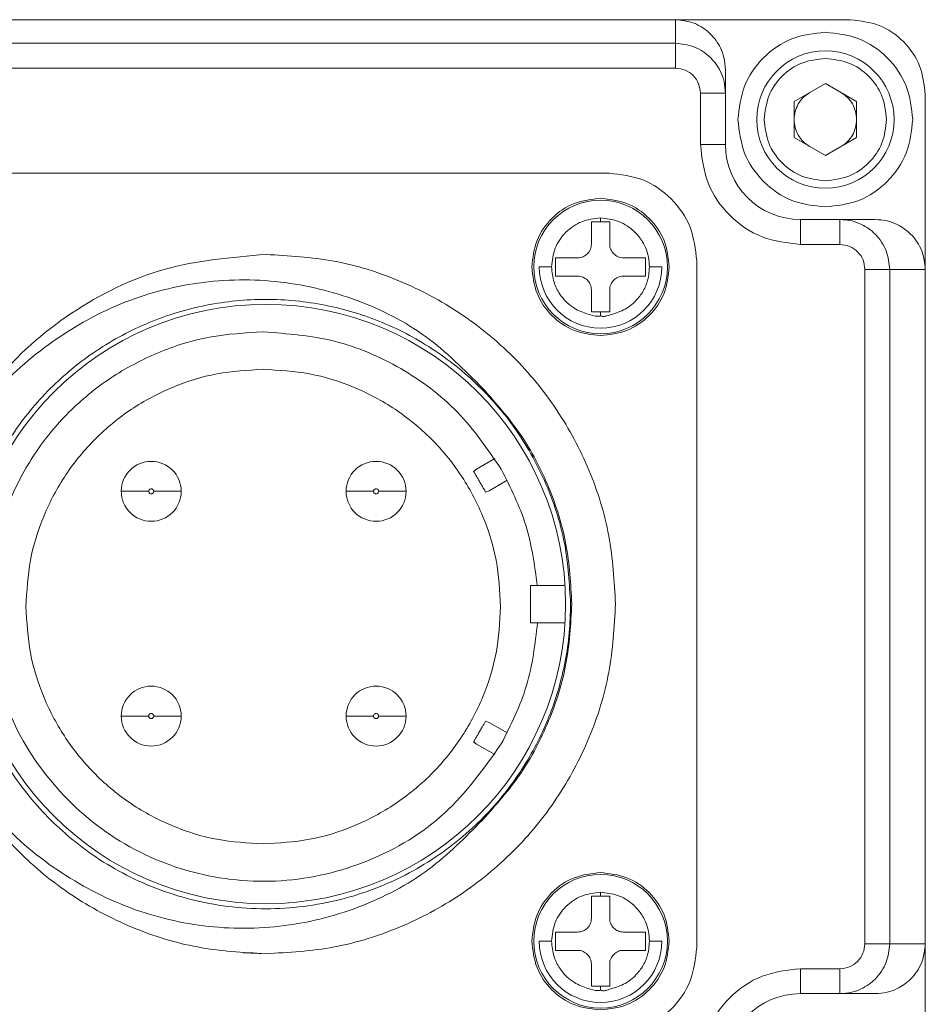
# Model space of a CAD drawing. Header units: millimetres. Extents: x 51337 to 61814, y -21781 to -12277.
# Tile 83 of 256: x 52786 to 52822, y -14623 to -14584. Entities that reach past the tile are written whole.
import ezdxf

# ---------------------------------------------------------------- set-up
doc = ezdxf.new("R2010")
doc.units = ezdxf.units.MM
doc.header["$LTSCALE"] = 0.3175
doc.layers.add('1轮廓实线层', color=7, linetype='Continuous', lineweight=18)
doc.layers.add('粗实线', color=7, linetype='Continuous', lineweight=18)

msp = doc.modelspace()

# ---------------------------------------------------------------- linework, layer by layer
at = {"layer": '1轮廓实线层', "ltscale": 30}
for centre, radius, start, end in [((52816.78392, -14588.70784), 3, 180, 270), ((52808.78392, -14593.60784), 2.45273, 180, 0), ((52790.79892, -14602.59284), 1.2, 360, 180), ((52799.79892, -14602.59284), 1.2, 0, 180), ((52790.79892, -14602.59284), 1.2, 180, 0), ((52799.79892, -14602.59284), 1.2, 180, 0), ((52790.79892, -14611.59284), 1.2, 0, 180), ((52799.79892, -14611.59284), 1.2, 0, 180), ((52790.79892, -14611.59284), 1.2, 180, 0), ((52799.79892, -14611.59284), 1.2, 180, 0), ((52808.78392, -14620.60784), 2.45273, 180, 0), ((52816.78392, -14625.70784), 3, 90, 180)]:
    msp.add_arc(centre, radius, start, end, dxfattribs=at)
at = {"layer": '粗实线', "ltscale": 30}
for p, q in [((52811.78392, -14583.70784), (52776.78392, -14583.70784)), ((52811.78392, -14584.65401), (52811.78392, -14583.70784)), ((52818.78392, -14583.70784), (52811.78392, -14583.70784)), ((52776.78392, -14584.65401), (52811.78392, -14584.65401)), ((52811.78392, -14585.65227), (52811.78392, -14584.65401)), ((52776.78392, -14585.65227), (52811.78392, -14585.65227)), ((52813.78392, -14585.71116), (52813.78392, -14586.65398)), ((52816.53391, -14586.9861), (52817.78392, -14586.26441)), ((52817.78392, -14586.26441), (52819.03392, -14586.9861)), ((52813.78392, -14586.65398), (52812.78392, -14586.65398)), ((52812.78392, -14586.65398), (52812.78392, -14588.70784)), ((52813.78392, -14586.65398), (52813.78392, -14588.70784)), ((52821.78392, -14593.70783), (52821.78392, -14586.70786)), ((52816.53391, -14588.42949), (52816.53391, -14586.9861)), ((52819.03392, -14586.9861), (52819.03392, -14588.42949)), ((52817.78392, -14589.15118), (52816.53391, -14588.42949)), ((52819.03392, -14588.42949), (52817.78392, -14589.15118)), ((52812.78392, -14588.70784), (52813.78392, -14588.70784)), ((52781.63392, -14589.85785), (52809.13392, -14589.85785)), ((52808.78392, -14591.64826), (52808.78392, -14591.80788)), ((52808.78392, -14591.80788), (52808.41725, -14591.80788)), ((52808.41725, -14591.80788), (52808.41725, -14592.69122)), ((52809.15058, -14591.80788), (52808.78392, -14591.80788)), ((52809.15058, -14592.69122), (52809.15058, -14591.80788)), ((52816.78392, -14591.70786), (52816.78392, -14592.70779)), ((52816.78392, -14591.70786), (52818.3623, -14591.70786)), ((52818.3623, -14592.70779), (52818.3623, -14591.70786)), ((52818.3623, -14591.70786), (52819.77658, -14591.70786)), ((52816.78392, -14592.70779), (52818.3623, -14592.70779)), ((52807.86725, -14593.24113), (52806.98392, -14593.24113)), ((52806.98392, -14593.24113), (52806.98392, -14593.97451)), ((52810.58392, -14593.24113), (52809.70058, -14593.24113)), ((52810.58392, -14593.97451), (52810.58392, -14593.24113)), ((52812.63392, -14593.35784), (52812.63392, -14620.85787)), ((52806.98392, -14593.97451), (52807.86725, -14593.97451)), ((52809.70058, -14593.97451), (52810.58392, -14593.97451)), ((52820.36231, -14593.70783), (52819.36596, -14593.70783)), ((52819.36596, -14593.70783), (52819.36596, -14620.70778)), ((52820.36231, -14593.70783), (52820.36231, -14620.70778)), ((52821.78392, -14593.70783), (52820.36231, -14593.70783)), ((52821.78392, -14620.70778), (52821.78392, -14593.70783)), ((52808.41725, -14594.52454), (52808.41725, -14595.40788)), ((52809.15058, -14595.40788), (52809.15058, -14594.52454)), ((52808.41725, -14595.40788), (52808.78392, -14595.40788)), ((52808.78392, -14595.40788), (52808.78392, -14595.5675)), ((52808.78392, -14595.40788), (52809.15058, -14595.40788)), ((52804.55035, -14601.28048), (52803.82207, -14601.70094)), ((52803.70547, -14601.7944), (52803.82207, -14601.70094)), ((52804.32207, -14602.56699), (52805.05035, -14602.14654)), ((52804.32207, -14602.56699), (52804.18287, -14602.62123)), ((52805.98391, -14606.35785), (52805.98391, -14607.85786)), ((52804.18287, -14611.79439), (52804.32207, -14611.84863)), ((52804.32207, -14611.84863), (52805.05035, -14612.2692)), ((52803.82207, -14612.71468), (52803.70547, -14612.62122)), ((52803.82207, -14612.71468), (52804.55035, -14613.13513)), ((52808.78392, -14618.80783), (52808.41725, -14618.80783)), ((52808.41725, -14618.80783), (52808.41725, -14619.69117)), ((52808.78392, -14618.64821), (52808.78392, -14618.80783)), ((52809.15058, -14618.80783), (52808.78392, -14618.80783)), ((52809.15058, -14619.69117), (52809.15058, -14618.80783)), ((52807.86725, -14620.2412), (52806.98392, -14620.2412)), ((52806.98392, -14620.2412), (52806.98392, -14620.97446)), ((52810.58392, -14620.2412), (52809.70058, -14620.2412)), ((52810.58392, -14620.97446), (52810.58392, -14620.2412)), ((52820.36231, -14620.70778), (52821.78392, -14620.70778)), ((52821.78392, -14627.70787), (52821.78392, -14620.70778)), ((52795.38391, -14621.10785), (52794.48867, -14621.07924)), ((52806.98392, -14620.97446), (52807.86725, -14620.97446)), ((52809.70058, -14620.97446), (52810.58392, -14620.97446)), ((52808.41725, -14621.52449), (52808.41725, -14622.40783)), ((52809.15058, -14622.40783), (52809.15058, -14621.52449)), ((52818.3623, -14621.70783), (52816.78392, -14621.70783)), ((52816.78392, -14621.70783), (52816.78392, -14622.70788)), ((52818.3623, -14621.70783), (52818.3623, -14622.70788)), ((52808.41725, -14622.40783), (52808.78392, -14622.40783)), ((52808.78392, -14622.40783), (52808.78392, -14622.56745)), ((52808.78392, -14622.40783), (52809.15058, -14622.40783)), ((52818.3623, -14622.70788), (52816.78392, -14622.70788)), ((52818.3623, -14622.70788), (52819.77658, -14622.70788))]:
    msp.add_line(p, q, dxfattribs=at)
for centre, radius in [((52817.78392, -14587.70784), 2.75), ((52808.78392, -14593.60784), 2.67588), ((52795.38392, -14607.10784), 12), ((52808.78392, -14620.60784), 2.67588)]:
    msp.add_circle(centre, radius, dxfattribs=at)
for points, knots in [([(52813.78392, -14585.71116), (52813.77252, -14585.54857), (52813.75118, -14585.24432), (52813.5652, -14584.75007), (52813.27313, -14584.33661), (52812.89199, -14584.02845), (52812.42726, -14583.77712), (52812.03885, -14583.7353), (52811.78392, -14583.70784)], [0, 0, 0, 0, 36770.73599174, 68811.28474958, 118537.96522493, 149413.98061153, 179468.35152494, 236871.50436435, 236871.50436435, 236871.50436435, 236871.50436435]), ([(52818.78392, -14583.70784), (52819.17703, -14583.75296), (52819.96324, -14583.84319), (52820.95488, -14584.53688), (52821.64865, -14585.5285), (52821.73883, -14586.31473), (52821.78392, -14586.70786)], [0, 0, 0, 0, 41254.44770702, 82507.8800883, 123760.58601689, 165016.55472172, 165016.55472172, 165016.55472172, 165016.55472172]), ([(52814.28392, -14587.70779), (52814.33653, -14587.24919), (52814.44176, -14586.33196), (52815.25114, -14585.17509), (52816.40801, -14584.36564), (52817.32528, -14584.26042), (52817.78392, -14584.20781)], [0, 0, 0, 0, 41240.39468516, 82482.68391479, 123726.40992909, 164969.07732904, 164969.07732904, 164969.07732904, 164969.07732904]), ([(52817.78392, -14584.20781), (52818.24255, -14584.26042), (52819.15983, -14584.36564), (52820.31669, -14585.17509), (52821.12608, -14586.33196), (52821.2313, -14587.24919), (52821.28392, -14587.70779)], [0, 0, 0, 0, 41252.27362138, 82505.6061037, 123757.50146668, 165007.50184392, 165007.50184392, 165007.50184392, 165007.50184392]), ([(52811.78392, -14584.65401), (52812.03693, -14584.68099), (52812.42386, -14584.72225), (52812.88923, -14584.9721), (52813.27402, -14585.28194), (52813.56743, -14585.69803), (52813.75178, -14586.19201), (52813.77275, -14586.49344), (52813.78392, -14586.65398)], [0, 0, 0, 0, 57009.55638028, 87182.83959608, 118383.09874891, 168617.68153657, 200514.77334941, 236862.80190156, 236862.80190156, 236862.80190156, 236862.80190156]), ([(52815.33392, -14587.70779), (52815.37074, -14587.38675), (52815.44438, -14586.74468), (52816.01098, -14585.93488), (52816.82081, -14585.36837), (52817.46288, -14585.29466), (52817.78392, -14585.2578)], [0, 0, 0, 0, 41245.45917952, 82488.14040004, 123733.00362906, 164978.71205058, 164978.71205058, 164978.71205058, 164978.71205058]), ([(52817.78392, -14585.2578), (52818.10496, -14585.29466), (52818.74703, -14585.36837), (52819.55686, -14585.93488), (52820.12345, -14586.74468), (52820.19709, -14587.38675), (52820.23392, -14587.70779)], [0, 0, 0, 0, 41252.43313518, 82504.02094005, 123753.42638067, 165005.6102332, 165005.6102332, 165005.6102332, 165005.6102332]), ([(52811.78392, -14585.65227), (52811.91585, -14585.66757), (52812.17925, -14585.69812), (52812.50992, -14585.93153), (52812.73942, -14586.26254), (52812.76911, -14586.52371), (52812.78392, -14586.65398)], [0, 0, 0, 0, 41484.5377072, 82817.65706333, 123980.11561291, 164949.1942551, 164949.1942551, 164949.1942551, 164949.1942551]), ([(52817.15892, -14586.62525), (52817.06852, -14586.687), (52816.88775, -14586.81049), (52816.69046, -14587.07649), (52816.55867, -14587.38033), (52816.54217, -14587.59864), (52816.53391, -14587.70779)], [0, 0, 0, 0, 41253.29306161, 82492.63393431, 123740.5523027, 164989.31151974, 164989.31151974, 164989.31151974, 164989.31151974]), ([(52819.03392, -14587.70779), (52819.02567, -14587.59864), (52819.00917, -14587.38033), (52818.87738, -14587.07649), (52818.68008, -14586.81049), (52818.49932, -14586.687), (52818.40892, -14586.62525)], [0, 0, 0, 0, 41253.69627371, 82506.61306646, 123751.23807523, 165009.15663638, 165009.15663638, 165009.15663638, 165009.15663638]), ([(52817.78392, -14591.2079), (52817.32528, -14591.15529), (52816.40801, -14591.05006), (52815.25114, -14590.24061), (52814.44173, -14589.08371), (52814.33652, -14588.16644), (52814.28392, -14587.70779)], [0, 0, 0, 0, 41242.06579224, 82485.1901834, 123726.87781084, 164970.20185996, 164970.20185996, 164970.20185996, 164970.20185996]), ([(52817.78392, -14590.15778), (52817.46288, -14590.12097), (52816.8208, -14590.04736), (52816.01094, -14589.4808), (52815.44441, -14588.67093), (52815.37075, -14588.02883), (52815.33392, -14587.70779)], [0, 0, 0, 0, 41244.08371524, 82488.32570693, 123734.6622376, 164979.5001708, 164979.5001708, 164979.5001708, 164979.5001708]), ([(52816.53391, -14587.70779), (52816.54216, -14587.81695), (52816.55866, -14588.03526), (52816.6905, -14588.3391), (52816.88767, -14588.60521), (52817.06851, -14588.72863), (52817.15892, -14588.79033)], [0, 0, 0, 0, 41247.57380757, 82494.30679066, 123744.41647924, 164987.35078945, 164987.35078945, 164987.35078945, 164987.35078945]), ([(52820.23392, -14587.70779), (52820.19709, -14588.02883), (52820.12342, -14588.67093), (52819.5569, -14589.4808), (52818.74704, -14590.04736), (52818.10496, -14590.12097), (52817.78392, -14590.15778)], [0, 0, 0, 0, 41251.56324792, 82504.62533766, 123755.59254688, 165006.40145385, 165006.40145385, 165006.40145385, 165006.40145385]), ([(52821.28392, -14587.70779), (52821.23131, -14588.16644), (52821.1261, -14589.08371), (52820.31669, -14590.24061), (52819.15983, -14591.05006), (52818.24255, -14591.15529), (52817.78392, -14591.2079)], [0, 0, 0, 0, 41252.93205761, 82504.22731232, 123756.95966545, 165008.63317306, 165008.63317306, 165008.63317306, 165008.63317306]), ([(52818.40892, -14588.79033), (52818.49932, -14588.72863), (52818.68016, -14588.60521), (52818.87734, -14588.3391), (52819.00917, -14588.03526), (52819.02567, -14587.81695), (52819.03392, -14587.70779)], [0, 0, 0, 0, 41247.55890909, 82502.95437439, 123754.6860652, 165007.19721457, 165007.19721457, 165007.19721457, 165007.19721457]), ([(52816.78392, -14592.70779), (52816.25977, -14592.64766), (52815.2115, -14592.52742), (52813.88926, -14591.60252), (52812.96429, -14590.28031), (52812.84404, -14589.232), (52812.78392, -14588.70784)], [0, 0, 0, 0, 41238.84350553, 82476.62228122, 123716.01334616, 164955.8217435, 164955.8217435, 164955.8217435, 164955.8217435]), ([(52809.13392, -14589.85785), (52809.59254, -14589.91047), (52810.50978, -14590.01571), (52811.66672, -14590.825), (52812.47609, -14591.98192), (52812.58131, -14592.89919), (52812.63392, -14593.35784)], [0, 0, 0, 0, 41230.99519011, 82461.04911172, 123691.66623853, 164923.91934776, 164923.91934776, 164923.91934776, 164923.91934776]), ([(52806.03392, -14593.60782), (52806.07525, -14593.24746), (52806.15792, -14592.52676), (52806.79387, -14591.61777), (52807.70285, -14590.98178), (52808.42356, -14590.89911), (52808.78392, -14590.85778)], [0, 0, 0, 0, 41222.03374212, 82443.99089115, 123666.94168335, 164888.97542546, 164888.97542546, 164888.97542546, 164888.97542546]), ([(52808.78392, -14590.85778), (52809.14427, -14590.89911), (52809.86499, -14590.98178), (52810.77396, -14591.61777), (52811.40991, -14592.52676), (52811.49258, -14593.24746), (52811.53392, -14593.60782)], [0, 0, 0, 0, 41229.61163501, 82460.02147192, 123689.55649977, 164919.16813478, 164919.16813478, 164919.16813478, 164919.16813478]), ([(52808.78392, -14591.64826), (52808.52713, -14591.6777), (52808.01358, -14591.73659), (52807.36581, -14592.1897), (52806.91265, -14592.83745), (52806.85374, -14593.35102), (52806.82429, -14593.60782)], [0, 0, 0, 0, 41224.28118229, 82447.1902901, 123671.49456072, 164897.5464899, 164897.5464899, 164897.5464899, 164897.5464899]), ([(52810.74358, -14593.60782), (52810.73532, -14593.47496), (52810.71881, -14593.2093), (52810.58317, -14592.79461), (52810.36272, -14592.41862), (52809.99694, -14592.03831), (52809.47674, -14591.72099), (52809.01611, -14591.67263), (52808.78392, -14591.64826)], [0, 0, 0, 0, 30732.87161509, 61453.29336217, 100142.27915196, 130595.47674202, 183277.59557341, 236824.49958652, 236824.49958652, 236824.49958652, 236824.49958652]), ([(52818.3623, -14591.70786), (52818.52283, -14591.71904), (52818.82422, -14591.74002), (52819.31819, -14591.92434), (52819.73431, -14592.21771), (52820.04417, -14592.60251), (52820.29402, -14593.06786), (52820.33531, -14593.4548), (52820.36231, -14593.70783)], [0, 0, 0, 0, 36367.13952933, 68279.26338003, 118539.69336951, 149745.98679475, 179922.67546929, 236940.40293952, 236940.40293952, 236940.40293952, 236940.40293952]), ([(52821.78392, -14593.70783), (52821.7564, -14593.45288), (52821.71446, -14593.06438), (52821.46259, -14592.59973), (52821.15377, -14592.21852), (52820.73942, -14591.92658), (52820.24429, -14591.74052), (52819.93946, -14591.71923), (52819.77658, -14591.70786)], [0, 0, 0, 0, 57370.72334459, 87422.62870736, 118301.87314655, 168065.41610369, 200148.31892887, 236963.85172718, 236963.85172718, 236963.85172718, 236963.85172718]), ([(52808.41725, -14592.69122), (52808.41504, -14592.72857), (52808.41067, -14592.80225), (52808.36622, -14592.93979), (52808.26613, -14593.08989), (52808.11603, -14593.18995), (52807.97845, -14593.2347), (52807.90467, -14593.23897), (52807.86725, -14593.24113)], [0, 0, 0, 0, 30916.69523938, 60978.63797235, 118355.12163359, 175745.60171167, 205840.74983368, 236800.7211377, 236800.7211377, 236800.7211377, 236800.7211377]), ([(52809.70058, -14593.24113), (52809.6632, -14593.23896), (52809.58948, -14593.23467), (52809.45194, -14593.19012), (52809.30185, -14593.09008), (52809.20165, -14592.94001), (52809.15718, -14592.80237), (52809.1528, -14592.72861), (52809.15058, -14592.69122)], [0, 0, 0, 0, 30937.10200899, 61007.29312782, 118375.90708564, 175769.06090499, 205866.09578842, 236815.97468765, 236815.97468765, 236815.97468765, 236815.97468765]), ([(52818.3623, -14592.70779), (52818.49503, -14592.72311), (52818.75965, -14592.75367), (52819.09157, -14592.9872), (52819.32149, -14593.31769), (52819.35118, -14593.57816), (52819.36596, -14593.70783)], [0, 0, 0, 0, 41703.67386024, 83146.52027684, 124251.11427672, 165003.26595835, 165003.26595835, 165003.26595835, 165003.26595835]), ([(52795.38392, -14593.10785), (52794.0096, -14593.22488), (52791.26096, -14593.45893), (52787.51236, -14595.31416), (52784.36099, -14598.06422), (52783.09039, -14600.51277), (52782.45509, -14601.73706)], [0, 0, 0, 0, 41172.92734891, 82346.11528255, 123518.70840336, 164692.06538343, 164692.06538343, 164692.06538343, 164692.06538343]), ([(52809.38392, -14607.10779), (52809.33181, -14606.19152), (52809.2276, -14604.35896), (52808.39513, -14601.71578), (52807.10125, -14599.2796), (52805.34679, -14597.14494), (52803.21214, -14595.39048), (52800.776, -14594.09656), (52798.1328, -14593.26408), (52796.30021, -14593.15993), (52795.38392, -14593.10785)], [0, 0, 0, 0, 38569.58917816, 77139.96883389, 115710.52645412, 154281.58517741, 192851.77853657, 231422.46193098, 269992.88362896, 308563.20874312, 308563.20874312, 308563.20874312, 308563.20874312]), ([(52808.78392, -14596.35786), (52808.42356, -14596.31652), (52807.70285, -14596.23385), (52806.79387, -14595.59787), (52806.15792, -14594.68888), (52806.07525, -14593.96817), (52806.03392, -14593.60782)], [0, 0, 0, 0, 41222.25541272, 82445.42788046, 123667.60669969, 164889.86211241, 164889.86211241, 164889.86211241, 164889.86211241]), ([(52806.33119, -14593.60782), (52806.40107, -14593.60782), (52806.54083, -14593.60782), (52806.7298, -14593.60782), (52806.82429, -14593.60782)], [0, 0, 0, 0, 46503.1834317, 93006.63737463, 93006.63737463, 93006.63737463, 93006.63737463]), ([(52806.82429, -14593.60782), (52806.84328, -14593.81561), (52806.87835, -14594.19949), (52807.11441, -14594.66536), (52807.31924, -14594.91776), (52807.51584, -14595.10745), (52807.78497, -14595.32432), (52808.21691, -14595.47671), (52808.5545, -14595.58763), (52808.72823, -14595.58612), (52808.76667, -14595.57326), (52808.78392, -14595.5675)], [0, 0, 0, 0, 70056.33736642, 129422.28288063, 173480.98180149, 179617.55856406, 221972.41635762, 289058.48082665, 333459.07245874, 341020.55602298, 347171.46684042, 347171.46684042, 347171.46684042, 347171.46684042]), ([(52808.78392, -14595.5675), (52808.80049, -14595.57438), (52808.83572, -14595.58901), (52808.91931, -14595.59711), (52809.06732, -14595.56241), (52809.38251, -14595.45359), (52809.77894, -14595.32746), (52810.15762, -14595.02381), (52810.4479, -14594.68047), (52810.6907, -14594.19227), (52810.72499, -14593.81332), (52810.74358, -14593.60782)], [0, 0, 0, 0, 6088.69898273, 12937.82822173, 27985.37402012, 56944.22434037, 126482.49573647, 166262.28655543, 219485.69808252, 277948.7730614, 347219.2827525, 347219.2827525, 347219.2827525, 347219.2827525]), ([(52811.53392, -14593.60782), (52811.49258, -14593.96817), (52811.40991, -14594.68888), (52810.77396, -14595.59787), (52809.86499, -14596.23385), (52809.14427, -14596.31652), (52808.78392, -14596.35786)], [0, 0, 0, 0, 41229.83433329, 82459.592059, 123690.22459851, 164920.0589318, 164920.0589318, 164920.0589318, 164920.0589318]), ([(52810.74358, -14593.60782), (52810.83806, -14593.60782), (52811.02703, -14593.60782), (52811.16677, -14593.60782), (52811.23664, -14593.60782)], [0, 0, 0, 0, 46513.61367925, 93029.38393318, 93029.38393318, 93029.38393318, 93029.38393318]), ([(52807.86725, -14593.97451), (52807.90463, -14593.97674), (52807.97833, -14593.98115), (52808.11597, -14594.02542), (52808.26594, -14594.12572), (52808.36615, -14594.2757), (52808.41068, -14594.41334), (52808.41504, -14594.4871), (52808.41725, -14594.52454)], [0, 0, 0, 0, 30937.36578351, 60993.89539179, 118372.45221721, 175758.09870134, 205819.80359828, 236797.94117249, 236797.94117249, 236797.94117249, 236797.94117249]), ([(52809.15058, -14594.52454), (52809.15279, -14594.48714), (52809.15715, -14594.41342), (52809.20161, -14594.27584), (52809.30171, -14594.12577), (52809.45177, -14594.0256), (52809.58941, -14593.98112), (52809.66317, -14593.97673), (52809.70058, -14593.97451)], [0, 0, 0, 0, 30947.32796212, 61007.54050429, 118380.15034258, 175769.01966625, 205851.70794283, 236813.19605772, 236813.19605772, 236813.19605772, 236813.19605772]), ([(52782.45509, -14601.73706), (52783.01784, -14600.77695), (52784.13927, -14598.86369), (52786.62505, -14596.61848), (52789.48584, -14594.97637), (52792.68113, -14594.11484), (52795.94494, -14594.07215), (52799.05893, -14594.83442), (52801.87788, -14596.2584), (52803.33424, -14597.72763), (52804.06066, -14598.46047)], [0, 0, 0, 0, 39746.59694771, 79205.56441353, 118586.75989334, 157235.45735795, 196686.70922942, 234429.37816614, 271444.9736379, 308282.28665461, 308282.28665461, 308282.28665461, 308282.28665461]), ([(52783.18392, -14607.10779), (52783.22933, -14606.30934), (52783.32015, -14604.71239), (52784.04554, -14602.409), (52785.17313, -14600.28621), (52786.70196, -14598.42548), (52788.56217, -14596.89853), (52790.68512, -14595.7639), (52792.98846, -14595.06517), (52795.38392, -14594.82911), (52797.77937, -14595.06517), (52800.08271, -14595.7639), (52802.20566, -14596.89853), (52804.06586, -14598.42549), (52805.59471, -14600.28621), (52806.72229, -14602.40901), (52807.44768, -14604.71239), (52807.53851, -14606.30934), (52807.58392, -14607.10779)], [0, 0, 0, 0, 37212.30545675, 74426.90217562, 111639.95144228, 148854.43214565, 186067.66502505, 223280.99984841, 260494.84366456, 297708.63588132, 334922.37041167, 372136.1587583, 409349.59582475, 446562.73908682, 483777.29333453, 520990.28795045, 558204.91832151, 595417.22377826, 595417.22377826, 595417.22377826, 595417.22377826]), ([(52795.28392, -14596.20789), (52794.56397, -14596.24883), (52793.12408, -14596.3307), (52791.04729, -14596.9848), (52789.13317, -14598.0014), (52787.45595, -14599.37986), (52786.07743, -14601.05705), (52785.06082, -14602.97118), (52784.40674, -14605.04797), (52784.32486, -14606.48786), (52784.28392, -14607.20781)], [0, 0, 0, 0, 38536.03536096, 77072.08185126, 115607.98616226, 154143.30054524, 192679.37512725, 231215.22477766, 269751.04149623, 308287.2886671, 308287.2886671, 308287.2886671, 308287.2886671]), ([(52804.8102, -14601.70785), (52804.26706, -14600.91226), (52803.18078, -14599.3211), (52800.83929, -14597.58565), (52798.16558, -14596.42564), (52796.24447, -14596.28047), (52795.28392, -14596.20789)], [0, 0, 0, 0, 41205.18601716, 82409.82764959, 123614.46605294, 164819.217391, 164819.217391, 164819.217391, 164819.217391]), ([(52785.78392, -14607.20781), (52785.81927, -14606.58604), (52785.88998, -14605.34253), (52786.45491, -14603.54896), (52787.33283, -14601.89583), (52788.52344, -14600.44739), (52789.97187, -14599.25677), (52791.62502, -14598.37885), (52793.41861, -14597.81396), (52794.66215, -14597.74317), (52795.28392, -14597.70778)], [0, 0, 0, 0, 38535.03344651, 77068.78449944, 115604.80059924, 154139.73978199, 192675.42769789, 231210.26464904, 269745.65426135, 308281.09922168, 308281.09922168, 308281.09922168, 308281.09922168]), ([(52795.28392, -14597.70778), (52795.90569, -14597.74317), (52797.14923, -14597.81396), (52798.94281, -14598.37885), (52800.59597, -14599.25677), (52802.04439, -14600.44738), (52803.235, -14601.89584), (52804.11292, -14603.54896), (52804.67786, -14605.34253), (52804.74856, -14606.58604), (52804.78392, -14607.20781)], [0, 0, 0, 0, 38561.18082761, 77122.23245653, 115682.87289673, 154244.35646776, 192804.93331067, 231366.68565919, 269926.21623208, 308486.98527105, 308486.98527105, 308486.98527105, 308486.98527105]), ([(52804.06066, -14598.46047), (52804.59371, -14599.05921), (52805.65978, -14600.25664), (52806.76853, -14602.40352), (52807.4987, -14604.70678), (52807.58884, -14606.30747), (52807.63392, -14607.10779)], [0, 0, 0, 0, 41215.68463464, 82429.04679249, 123644.97295938, 164857.9690814, 164857.9690814, 164857.9690814, 164857.9690814]), ([(52803.70547, -14601.7944), (52803.71566, -14601.81205), (52803.73603, -14601.84736), (52803.79375, -14601.94731), (52803.86479, -14602.07034), (52803.94417, -14602.20781), (52804.02355, -14602.3453), (52804.0946, -14602.4683), (52804.15229, -14602.56843), (52804.17268, -14602.60363), (52804.18287, -14602.62123)], [0, 0, 0, 0, 38580.38462215, 77154.10807677, 115727.65142299, 154298.78185338, 192869.91228377, 231443.45563, 270034.87218935, 308604.06319821, 308604.06319821, 308604.06319821, 308604.06319821]), ([(52806.25119, -14606.35987), (52806.14136, -14605.54418), (52805.92171, -14603.91276), (52805.1807, -14602.44283), (52804.8102, -14601.70785)], [0, 0, 0, 0, 46496.35113548, 92994.30331686, 92994.30331686, 92994.30331686, 92994.30331686]), ([(52789.59891, -14602.59286), (52789.61497, -14602.59286), (52789.6395, -14602.59286), (52789.78602, -14602.59286), (52789.93293, -14602.59286), (52790.11078, -14602.59286), (52790.36167, -14602.59286), (52790.56661, -14602.59286), (52790.69892, -14602.59286)], [0, 0, 0, 0, 59172.28129658, 90381.81277639, 121750.74359407, 152607.93366384, 182358.53486266, 236549.26923184, 236549.26923184, 236549.26923184, 236549.26923184]), ([(52790.89891, -14602.59286), (52790.89757, -14602.57969), (52790.89489, -14602.55337), (52790.87107, -14602.52053), (52790.83848, -14602.49741), (52790.79892, -14602.49056), (52790.75936, -14602.49742), (52790.72676, -14602.52053), (52790.70295, -14602.55337), (52790.70026, -14602.57969), (52790.69892, -14602.59286)], [0, 0, 0, 0, 38540.79029834, 77069.11454184, 115665.29439015, 154189.25775011, 192706.00140676, 231314.32261472, 269842.64685822, 308383.43715656, 308383.43715656, 308383.43715656, 308383.43715656]), ([(52790.69892, -14602.59286), (52790.70026, -14602.60602), (52790.70295, -14602.63234), (52790.72672, -14602.66521), (52790.7594, -14602.68812), (52790.79891, -14602.69526), (52790.83842, -14602.68811), (52790.87111, -14602.66522), (52790.89489, -14602.63235), (52790.89757, -14602.60602), (52790.89891, -14602.59286)], [0, 0, 0, 0, 38551.32542468, 77090.18138691, 115630.75947252, 154194.53771927, 192736.66333727, 231289.40694023, 269832.39600945, 308382.34454611, 308382.34454611, 308382.34454611, 308382.34454611]), ([(52790.89891, -14602.59286), (52791.03122, -14602.59286), (52791.23616, -14602.59286), (52791.48705, -14602.59286), (52791.6649, -14602.59286), (52791.81181, -14602.59286), (52791.95834, -14602.59286), (52791.98286, -14602.59286), (52791.99892, -14602.59286)], [0, 0, 0, 0, 54194.99618277, 83947.93710843, 114807.5539324, 146178.95174997, 177390.93769375, 236567.87257614, 236567.87257614, 236567.87257614, 236567.87257614]), ([(52798.59892, -14602.59286), (52798.61498, -14602.59286), (52798.6395, -14602.59286), (52798.78602, -14602.59286), (52798.93293, -14602.59286), (52799.11078, -14602.59286), (52799.36167, -14602.59286), (52799.56661, -14602.59286), (52799.69892, -14602.59286)], [0, 0, 0, 0, 59201.81302673, 90426.67616906, 121811.26260759, 152684.25760248, 182448.78844754, 236667.07223843, 236667.07223843, 236667.07223843, 236667.07223843]), ([(52799.89892, -14602.59286), (52799.89758, -14602.57969), (52799.89489, -14602.55336), (52799.87107, -14602.52054), (52799.83848, -14602.49741), (52799.79892, -14602.49056), (52799.75936, -14602.49742), (52799.72676, -14602.52053), (52799.70294, -14602.55336), (52799.70026, -14602.57969), (52799.69892, -14602.59286)], [0, 0, 0, 0, 38559.40775143, 77108.41029308, 115720.19782246, 154269.99374657, 192805.34324037, 231429.27755004, 269978.28009169, 308536.99908571, 308536.99908571, 308536.99908571, 308536.99908571]), ([(52799.69892, -14602.59286), (52799.70026, -14602.60602), (52799.70294, -14602.63234), (52799.72672, -14602.66521), (52799.7594, -14602.68812), (52799.79891, -14602.69526), (52799.83842, -14602.68811), (52799.87111, -14602.66522), (52799.89489, -14602.63234), (52799.89757, -14602.60602), (52799.89892, -14602.59286)], [0, 0, 0, 0, 38569.67660259, 77129.63399158, 115689.24690022, 154268.46084322, 192836.843106, 231405.58449329, 269965.54188229, 308535.90743801, 308535.90743801, 308535.90743801, 308535.90743801]), ([(52799.89892, -14602.59286), (52800.03122, -14602.59286), (52800.23616, -14602.59286), (52800.48705, -14602.59286), (52800.6649, -14602.59286), (52800.81181, -14602.59286), (52800.95833, -14602.59286), (52800.98286, -14602.59286), (52800.99892, -14602.59286)], [0, 0, 0, 0, 54222.10289055, 83989.46615637, 114864.51803291, 146251.93870984, 177479.04710771, 236685.68077318, 236685.68077318, 236685.68077318, 236685.68077318]), ([(52807.36046, -14606.35785), (52807.17934, -14606.35785), (52806.81709, -14606.35785), (52806.36286, -14606.35785), (52806.04569, -14606.35785), (52806.00451, -14606.35785), (52805.98391, -14606.35785)], [0, 0, 0, 0, 41219.88508027, 82439.36440288, 123659.59982335, 164879.25322063, 164879.25322063, 164879.25322063, 164879.25322063]), ([(52807.58392, -14607.10779), (52807.57357, -14607.49305), (52807.55291, -14608.26188), (52807.38337, -14609.40577), (52807.04249, -14610.82517), (52806.37365, -14612.55588), (52805.38309, -14614.17631), (52804.34071, -14615.42469), (52803.39461, -14616.34152), (52802.32539, -14617.17303), (52800.6963, -14618.16437), (52798.38745, -14619.05896), (52795.38453, -14619.4345), (52792.86816, -14619.11885), (52790.96908, -14618.51345), (52789.65433, -14617.91002), (52788.44241, -14617.17324), (52787.37354, -14616.34172), (52786.42721, -14615.42486), (52785.5499, -14614.37369), (52784.76346, -14613.17615), (52784.12062, -14611.8608), (52783.39998, -14609.88019), (52783.27394, -14608.26297), (52783.18392, -14607.10779)], [0, 0, 0, 0, 24480.71635947, 48853.5663328, 73339.01999543, 117180.62588493, 166199.49170664, 193293.55884434, 220398.87799536, 249792.91275598, 279199.14571512, 341412.35746574, 405540.41271817, 469668.54629702, 500826.27810844, 531996.11023306, 561390.64923729, 590796.50170647, 617891.1621209, 644995.8017783, 677685.5965641, 708681.42773647, 737927.23329435, 811045.76088818, 811045.76088818, 811045.76088818, 811045.76088818]), ([(52784.28392, -14607.20781), (52784.39829, -14608.40766), (52784.62705, -14610.80736), (52786.414, -14614.02482), (52789.05904, -14616.51885), (52792.38577, -14618.02392), (52796.01933, -14618.38377), (52799.55701, -14617.54645), (52802.71326, -14615.65354), (52804.11122, -14613.68977), (52804.8102, -14612.70789)], [0, 0, 0, 0, 38530.03429697, 77060.23839246, 115589.65251756, 154119.39415515, 192649.00621543, 231178.56760826, 269708.31934976, 308237.56241915, 308237.56241915, 308237.56241915, 308237.56241915]), ([(52795.28392, -14616.70784), (52794.66214, -14616.67249), (52793.4186, -14616.60181), (52791.62502, -14616.03688), (52789.97187, -14615.15897), (52788.52344, -14613.96835), (52787.33283, -14612.5199), (52786.45488, -14610.86674), (52785.88999, -14609.07313), (52785.81928, -14607.82958), (52785.78392, -14607.20781)], [0, 0, 0, 0, 38536.6410815, 77073.46863718, 115609.74351108, 154146.86938149, 192683.2464908, 231220.70055734, 269758.25004654, 308294.72142313, 308294.72142313, 308294.72142313, 308294.72142313]), ([(52804.78392, -14607.20781), (52804.74856, -14607.82958), (52804.67784, -14609.07313), (52804.11295, -14610.86674), (52803.235, -14612.5199), (52802.04439, -14613.96835), (52800.59597, -14615.15897), (52798.94281, -14616.03688), (52797.14923, -14616.60181), (52795.90569, -14616.67249), (52795.28392, -14616.70784)], [0, 0, 0, 0, 38562.21761412, 77125.55884404, 115688.75980465, 154250.78521549, 192813.71738851, 231375.80639904, 269938.30661373, 308500.69404614, 308500.69404614, 308500.69404614, 308500.69404614]), ([(52795.38392, -14621.10785), (52796.30021, -14621.05573), (52798.1328, -14620.95148), (52800.77596, -14620.119), (52803.21222, -14618.82526), (52805.3467, -14617.07063), (52807.10129, -14614.9361), (52808.39512, -14612.49992), (52809.22761, -14609.85671), (52809.33181, -14608.02411), (52809.38392, -14607.10779)], [0, 0, 0, 0, 38560.306082, 77120.53745906, 115680.24830673, 154241.31365463, 192800.86150193, 231361.25343133, 269921.44992526, 308482.5225031, 308482.5225031, 308482.5225031, 308482.5225031]), ([(52807.63392, -14607.10779), (52807.58885, -14607.90815), (52807.49871, -14609.50888), (52806.76853, -14611.81219), (52805.65978, -14613.95906), (52804.59371, -14615.1565), (52804.06066, -14615.75523)], [0, 0, 0, 0, 41213.90786944, 82428.70523128, 123640.9386543, 164855.4944905, 164855.4944905, 164855.4944905, 164855.4944905]), ([(52804.8102, -14612.70789), (52805.19404, -14611.94196), (52805.96173, -14610.41011), (52806.16371, -14608.70861), (52806.26469, -14607.85786)], [0, 0, 0, 0, 46495.56874886, 92990.76768543, 92990.76768543, 92990.76768543, 92990.76768543]), ([(52805.98391, -14607.85786), (52806.00451, -14607.85786), (52806.04569, -14607.85786), (52806.36286, -14607.85786), (52806.81709, -14607.85786), (52807.17934, -14607.85786), (52807.36046, -14607.85786)], [0, 0, 0, 0, 41219.42171804, 82439.42545598, 123658.67310032, 164878.32650004, 164878.32650004, 164878.32650004, 164878.32650004]), ([(52789.59891, -14611.5928), (52789.61497, -14611.5928), (52789.6395, -14611.5928), (52789.78602, -14611.5928), (52789.93293, -14611.5928), (52790.11078, -14611.5928), (52790.36167, -14611.5928), (52790.56661, -14611.5928), (52790.69892, -14611.5928)], [0, 0, 0, 0, 59169.57695281, 90377.68206709, 121745.17923425, 152600.95904151, 182350.20055212, 236538.45824858, 236538.45824858, 236538.45824858, 236538.45824858]), ([(52790.89891, -14611.5928), (52790.89757, -14611.57964), (52790.89488, -14611.55332), (52790.87111, -14611.52045), (52790.83843, -14611.49755), (52790.79892, -14611.4904), (52790.75941, -14611.49755), (52790.72672, -14611.52045), (52790.70295, -14611.55332), (52790.70026, -14611.57964), (52790.69892, -14611.5928)], [0, 0, 0, 0, 38550.04346251, 77087.61787723, 115626.91435805, 154182.19287551, 192730.25409005, 231281.71568369, 269819.29009841, 308369.33356092, 308369.33356092, 308369.33356092, 308369.33356092]), ([(52790.69892, -14611.5928), (52790.70026, -14611.60597), (52790.70294, -14611.6323), (52790.72676, -14611.66513), (52790.75935, -14611.68825), (52790.79891, -14611.6951), (52790.83848, -14611.68825), (52790.87107, -14611.66513), (52790.8949, -14611.6323), (52790.89758, -14611.60597), (52790.89891, -14611.5928)], [0, 0, 0, 0, 38538.54689274, 77064.62845626, 115658.56167481, 154187.50194028, 192694.78435657, 231300.85822805, 269831.07152855, 308368.24198967, 308368.24198967, 308368.24198967, 308368.24198967]), ([(52790.89891, -14611.5928), (52791.03122, -14611.5928), (52791.23616, -14611.5928), (52791.48705, -14611.5928), (52791.6649, -14611.5928), (52791.81181, -14611.5928), (52791.95834, -14611.5928), (52791.98286, -14611.5928), (52791.99892, -14611.5928)], [0, 0, 0, 0, 54192.52162403, 83944.10402206, 114802.31178725, 146172.27717799, 177382.83797374, 236557.07082066, 236557.07082066, 236557.07082066, 236557.07082066]), ([(52798.59892, -14611.5928), (52798.61498, -14611.5928), (52798.6395, -14611.5928), (52798.78602, -14611.5928), (52798.93293, -14611.5928), (52799.11078, -14611.5928), (52799.36167, -14611.5928), (52799.56661, -14611.5928), (52799.69892, -14611.5928)], [0, 0, 0, 0, 59199.12131899, 90422.56477159, 121805.7242583, 152677.31556172, 182440.49311346, 236656.31178095, 236656.31178095, 236656.31178095, 236656.31178095]), ([(52799.89892, -14611.5928), (52799.89757, -14611.57964), (52799.89489, -14611.55332), (52799.87111, -14611.52045), (52799.83843, -14611.49755), (52799.79892, -14611.49041), (52799.75941, -14611.49755), (52799.72672, -14611.52045), (52799.70295, -14611.55332), (52799.70026, -14611.57964), (52799.69892, -14611.5928)], [0, 0, 0, 0, 38568.67616128, 77126.94461171, 115681.82612494, 154262.96071292, 192829.65366813, 231396.70573211, 269954.97418254, 308522.96142086, 308522.96142086, 308522.96142086, 308522.96142086]), ([(52799.69892, -14611.5928), (52799.70026, -14611.60597), (52799.70294, -14611.6323), (52799.72676, -14611.66513), (52799.75935, -14611.68825), (52799.79891, -14611.6951), (52799.83848, -14611.68825), (52799.87107, -14611.66513), (52799.89489, -14611.6323), (52799.89758, -14611.60597), (52799.89892, -14611.5928)], [0, 0, 0, 0, 38556.90024005, 77104.08448605, 115717.08714347, 154261.45327906, 192794.98512119, 231417.09760078, 269964.28184677, 308521.87081175, 308521.87081175, 308521.87081175, 308521.87081175]), ([(52799.89892, -14611.5928), (52800.03122, -14611.5928), (52800.23616, -14611.5928), (52800.48705, -14611.5928), (52800.6649, -14611.5928), (52800.81181, -14611.5928), (52800.95833, -14611.5928), (52800.98286, -14611.5928), (52800.99892, -14611.5928)], [0, 0, 0, 0, 54219.63989943, 83985.65100906, 114859.30041365, 146245.29534472, 177470.98527878, 236674.92953522, 236674.92953522, 236674.92953522, 236674.92953522]), ([(52804.18287, -14611.79439), (52804.17268, -14611.81204), (52804.15231, -14611.84735), (52804.09458, -14611.9473), (52804.02355, -14612.07033), (52803.94417, -14612.2078), (52803.86479, -14612.34529), (52803.79374, -14612.46829), (52803.73605, -14612.56842), (52803.71566, -14612.60362), (52803.70547, -14612.62122)], [0, 0, 0, 0, 38578.66690395, 77150.67293695, 115722.49886957, 154291.91199378, 192861.325118, 231433.15105061, 270022.84940059, 308590.32318963, 308590.32318963, 308590.32318963, 308590.32318963]), ([(52782.453, -14612.47173), (52782.85077, -14613.2962), (52783.64735, -14614.94728), (52785.42669, -14617.06813), (52787.55412, -14618.82593), (52789.99227, -14620.11882), (52792.63494, -14620.95153), (52794.46759, -14621.05574), (52795.38392, -14621.10785)], [0, 0, 0, 0, 39320.08234671, 78742.37996156, 118166.15373853, 157588.6312425, 197011.59374192, 236434.68585619, 236434.68585619, 236434.68585619, 236434.68585619]), ([(52782.4551, -14612.47865), (52783.0198, -14613.44325), (52784.14379, -14615.36321), (52786.62989, -14617.61272), (52789.50324, -14619.23823), (52792.67568, -14620.09929), (52795.96142, -14620.14408), (52799.1235, -14619.36906), (52801.93531, -14617.89801), (52803.37304, -14616.44849), (52804.06066, -14615.75523)], [0, 0, 0, 0, 39920.05644641, 79458.06974315, 118626.5099956, 157520.86431699, 196148.75176157, 235293.69978274, 273352.88260208, 308241.65733943, 308241.65733943, 308241.65733943, 308241.65733943]), ([(52806.03392, -14620.60789), (52806.07525, -14620.24753), (52806.15792, -14619.52683), (52806.79387, -14618.61784), (52807.70285, -14617.98185), (52808.42356, -14617.89918), (52808.78392, -14617.85785)], [0, 0, 0, 0, 41216.44057849, 82432.80457429, 123650.16207844, 164866.60265693, 164866.60265693, 164866.60265693, 164866.60265693]), ([(52808.78392, -14617.85785), (52809.14427, -14617.89918), (52809.86499, -14617.98185), (52810.77396, -14618.61784), (52811.40991, -14619.52683), (52811.49258, -14620.24753), (52811.53392, -14620.60789)], [0, 0, 0, 0, 41224.0274457, 82448.8529852, 123672.80383411, 164896.8312798, 164896.8312798, 164896.8312798, 164896.8312798]), ([(52808.78392, -14618.64821), (52808.52713, -14618.67764), (52808.01354, -14618.73652), (52807.36584, -14619.18978), (52806.91265, -14619.83751), (52806.85374, -14620.35109), (52806.82429, -14620.60789)], [0, 0, 0, 0, 41217.79799506, 82437.79442726, 123655.61550701, 164875.18397047, 164875.18397047, 164875.18397047, 164875.18397047]), ([(52810.74358, -14620.60789), (52810.73532, -14620.47503), (52810.7188, -14620.20934), (52810.5832, -14619.79459), (52810.36271, -14619.41858), (52809.99697, -14619.03825), (52809.47669, -14618.72111), (52809.0161, -14618.67264), (52808.78392, -14618.64821)], [0, 0, 0, 0, 30727.9551111, 61452.24043225, 100135.03693536, 130583.3627624, 183252.4005684, 236792.3787901, 236792.3787901, 236792.3787901, 236792.3787901]), ([(52808.41725, -14619.69117), (52808.41504, -14619.72856), (52808.41068, -14619.80228), (52808.36622, -14619.93986), (52808.26612, -14620.08993), (52808.11606, -14620.19011), (52807.97842, -14620.23459), (52807.90466, -14620.23897), (52807.86725, -14620.2412)], [0, 0, 0, 0, 30941.42674368, 60996.00755897, 118358.44020048, 175734.86583123, 205812.88959913, 236768.57713477, 236768.57713477, 236768.57713477, 236768.57713477]), ([(52809.70058, -14620.2412), (52809.6632, -14620.23897), (52809.58949, -14620.23459), (52809.45193, -14620.19009), (52809.30185, -14620.09003), (52809.20165, -14619.93997), (52809.15718, -14619.80232), (52809.1528, -14619.72856), (52809.15058, -14619.69117)], [0, 0, 0, 0, 30935.77541764, 61001.468718, 118361.50163253, 175746.07073799, 205838.60378773, 236783.85328715, 236783.85328715, 236783.85328715, 236783.85328715]), ([(52808.78392, -14623.35781), (52808.42357, -14623.31646), (52807.70289, -14623.23378), (52806.79384, -14622.59795), (52806.15793, -14621.68894), (52806.07525, -14620.96824), (52806.03392, -14620.60789)], [0, 0, 0, 0, 41217.31657064, 82433.00606898, 123650.2460553, 164867.56262594, 164867.56262594, 164867.56262594, 164867.56262594]), ([(52806.33119, -14620.60789), (52806.40107, -14620.60789), (52806.54083, -14620.60789), (52806.7298, -14620.60789), (52806.82429, -14620.60789)], [0, 0, 0, 0, 46496.91704344, 92994.10456165, 92994.10456165, 92994.10456165, 92994.10456165]), ([(52806.82429, -14620.60789), (52806.84328, -14620.81568), (52806.87836, -14621.19955), (52807.11436, -14621.66543), (52807.31926, -14621.91773), (52807.51584, -14622.1074), (52807.785, -14622.32424), (52808.21685, -14622.47688), (52808.55451, -14622.58758), (52808.72823, -14622.58607), (52808.76667, -14622.57321), (52808.78392, -14622.56745)], [0, 0, 0, 0, 70049.04814634, 129408.81675409, 173452.52534748, 179588.46361167, 221938.91446802, 289023.28522797, 333416.22051017, 340976.91731736, 347127.18814498, 347127.18814498, 347127.18814498, 347127.18814498]), ([(52808.78392, -14622.56745), (52808.8005, -14622.57432), (52808.83573, -14622.58893), (52808.91929, -14622.59727), (52809.06735, -14622.56243), (52809.38246, -14622.45349), (52809.77895, -14622.32742), (52810.15761, -14622.02376), (52810.4479, -14621.68043), (52810.69068, -14621.19226), (52810.72498, -14620.81335), (52810.74358, -14620.60789)], [0, 0, 0, 0, 6088.05810641, 12938.0110676, 27983.97301107, 56943.84394056, 126474.79596812, 166250.39969781, 219468.20910457, 277925.13045347, 347175.06682925, 347175.06682925, 347175.06682925, 347175.06682925]), ([(52811.53392, -14620.60789), (52811.49258, -14620.96824), (52811.4099, -14621.68894), (52810.77399, -14622.59795), (52809.86495, -14623.23378), (52809.14427, -14623.31646), (52808.78392, -14623.35781)], [0, 0, 0, 0, 41224.90458061, 82449.73256281, 123672.89076106, 164897.79534167, 164897.79534167, 164897.79534167, 164897.79534167]), ([(52812.63392, -14620.85787), (52812.5813, -14621.31647), (52812.47607, -14622.23371), (52811.66669, -14623.39057), (52810.50982, -14624.20002), (52809.59255, -14624.30524), (52809.13392, -14624.35785)], [0, 0, 0, 0, 41223.72527903, 82449.34433675, 123676.3995984, 164902.39667358, 164902.39667358, 164902.39667358, 164902.39667358]), ([(52810.74358, -14620.60789), (52810.83806, -14620.60789), (52811.02703, -14620.60789), (52811.16677, -14620.60789), (52811.23664, -14620.60789)], [0, 0, 0, 0, 46507.36198014, 93016.8802451, 93016.8802451, 93016.8802451, 93016.8802451]), ([(52819.36596, -14620.70778), (52819.35069, -14620.83965), (52819.32018, -14621.103), (52819.08643, -14621.43367), (52818.75474, -14621.66323), (52818.49297, -14621.69298), (52818.3623, -14621.70783)], [0, 0, 0, 0, 41425.63252214, 82727.4418822, 123921.38414658, 164981.39788858, 164981.39788858, 164981.39788858, 164981.39788858]), ([(52820.36231, -14620.70778), (52820.33532, -14620.96082), (52820.29404, -14621.34777), (52820.04414, -14621.81312), (52819.73437, -14622.19803), (52819.3182, -14622.4914), (52818.82424, -14622.67572), (52818.52283, -14622.6967), (52818.3623, -14622.70788)], [0, 0, 0, 0, 57008.14023336, 87179.81105449, 118388.26748797, 168638.9635392, 200546.04579487, 236908.53549427, 236908.53549427, 236908.53549427, 236908.53549427]), ([(52820.36231, -14620.70778), (52820.33837, -14620.70778), (52820.29049, -14620.70778), (52820.05627, -14620.70778), (52819.73766, -14620.70778), (52819.48986, -14620.70778), (52819.36596, -14620.70778)], [0, 0, 0, 0, 41247.06056427, 82495.68260513, 123744.56978035, 164993.36441786, 164993.36441786, 164993.36441786, 164993.36441786]), ([(52819.77658, -14622.70788), (52819.93946, -14622.69644), (52820.24425, -14622.67504), (52820.73945, -14622.48922), (52821.15377, -14622.19721), (52821.46259, -14621.816), (52821.71448, -14621.35132), (52821.7564, -14620.96278), (52821.78392, -14620.70778)], [0, 0, 0, 0, 36808.95467604, 68882.32493068, 118636.94663256, 149510.05043327, 179556.28363215, 236924.76926203, 236924.76926203, 236924.76926203, 236924.76926203]), ([(52807.86725, -14620.97446), (52807.90463, -14620.97668), (52807.97835, -14620.98107), (52808.1159, -14621.02557), (52808.26598, -14621.12563), (52808.36619, -14621.27569), (52808.41065, -14621.41333), (52808.41503, -14621.48709), (52808.41725, -14621.52449)], [0, 0, 0, 0, 30934.44875751, 60997.87164169, 118352.72674843, 175732.96244795, 205822.9187897, 236765.83145309, 236765.83145309, 236765.83145309, 236765.83145309]), ([(52809.15058, -14621.52449), (52809.15279, -14621.48709), (52809.15715, -14621.41337), (52809.20161, -14621.27579), (52809.30171, -14621.12573), (52809.45177, -14621.02555), (52809.58941, -14620.98107), (52809.66317, -14620.97668), (52809.70058, -14620.97446)], [0, 0, 0, 0, 30943.13462795, 60999.27403928, 118364.10994227, 175745.2031275, 205823.8152278, 236781.10808983, 236781.10808983, 236781.10808983, 236781.10808983]), ([(52816.78392, -14621.70783), (52816.25977, -14621.76795), (52815.21146, -14621.88818), (52813.8893, -14622.81323), (52812.96431, -14624.13539), (52812.84405, -14625.18366), (52812.78392, -14625.70778)], [0, 0, 0, 0, 41231.88450531, 82464.45410625, 123696.88607856, 164926.64649188, 164926.64649188, 164926.64649188, 164926.64649188])]:
    msp.add_open_spline(points, degree=3, knots=knots, dxfattribs=at)

doc.saveas('drawing.dxf')
